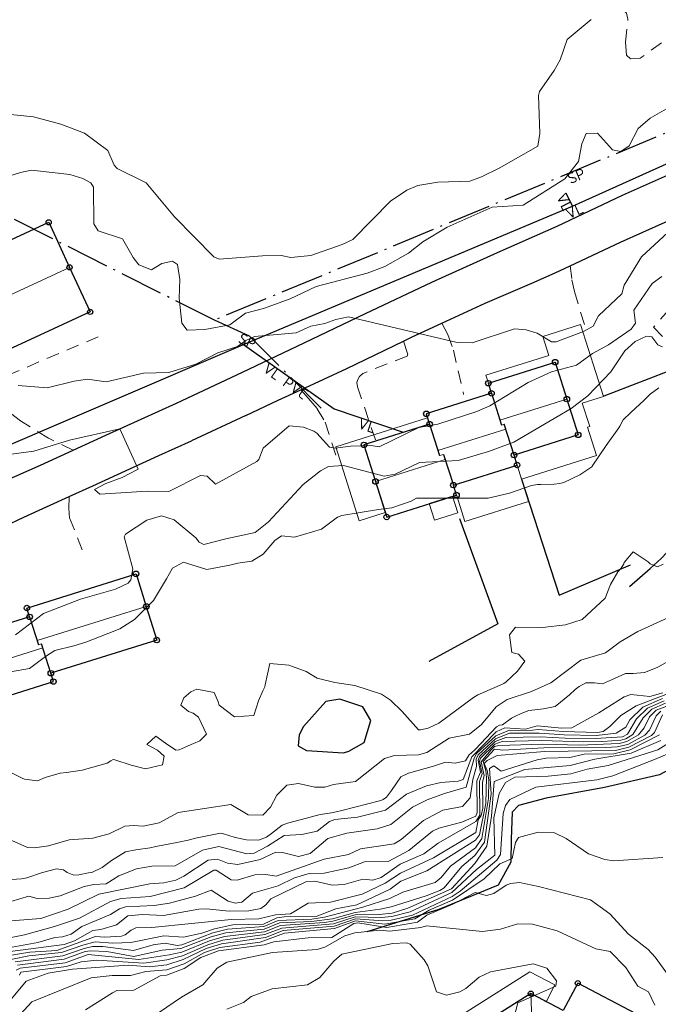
# Model space of a CAD drawing. Header units: metres. Extents: x 0 to 385757, y 0 to 6885278.
# Tile 45 of 108: x 308835 to 308910, y 6884221 to 6884335. Entities that reach past the tile are written whole.
import ezdxf

# ---------------------------------------------------------------- set-up
doc = ezdxf.new("R2010")
doc.units = ezdxf.units.M
doc.linetypes.add('Spillvann', pattern=[7, 5, -0.9, 0.2, -0.9])
doc.linetypes.add('STVEGKANT', pattern=[2.5, 1.5, -1])
for name, color, linetype in [('K--DI---', 7, 'Continuous'), ('K--DI---02003--Forsenkningskurve-FORKURVE', 8, 'STREK MED BDS208'), ('K--DI---05009--TaksprangBunn', 9, 'Continuous'), ('K--DI---05014--Takkant-HUS_PRIKK', 8, 'Continuous'), ('K--DI---09111--KantUtsnitt', 9, 'Continuous'), ('K--DI---Gjerde', 9, 'Continuous'), ('K--DI---KanalGrøft', 153, 'Continuous'), ('K--DI---LednTraseseksjon-SP-Sosiinfo', 9, 'Continuous'), ('K--DI---LednTraseseksjon-VL-Sosiinfo', 9, 'Continuous'), ('K--DI---VegAnnenAvgrensning', 9, 'Continuous')]:
    doc.layers.add(name, color=color, linetype=linetype)
for name, color, linetype, lineweight in [('K--DI---05003--Bygningsdelelinje-HUSDIV', 8, 'Continuous', 9), ('K--DI---05041--TakoverbyggKant-OVERBYGG', 8, 'Continuous', 9), ('K--DI---05061--Veranda-HUSDIV', 8, 'Continuous', 9), ('K--DI---05080--Bygningslinje-HUSDIV', 8, 'Continuous', 9), ('K--DI---05081--Taksprang-HUSDIV', 8, 'Continuous', 9), ('K--DI---07007--AnnetVegarealAvgrensning-STVEGKANT', 252, 'STVEGKANT', 20), ('K--DI---07018--Vegdekkekant-VKANT', 250, 'Continuous', 25), ('K--DI---08000--LednTraseseksjon-Spillvann', 3, 'Spillvann', 25), ('K--DI---08000--LednTraseseksjon-Vann', 5, 'Continuous', 25), ('K--DI---Høydekurve-KURVE', 8, 'Continuous', 9), ('K--DI---Høydekurve-TKURVE', 7, 'Continuous', 20), ('K--DI---Mønelinje-HUSDIV', 8, 'Continuous', 9)]:
    doc.layers.add(name, color=color, linetype=linetype, lineweight=lineweight)
doc.layers.add('K--DI---HUS_PRIKK', color=7, linetype='Continuous', true_color=0x000000)
doc.styles.add('Focus CAT', font='isocpeur.ttf')
doc.linetypes.add('STREK MED BDS208', pattern='A,3.5,[208,BDS.shx,S=128,R=0,X=0,Y=0]', length=3.5)

# ---------------------------------------------------------------- blocks, each defined once
blk = doc.blocks.new('BDS199')
at = {"layer": 'K--DI---'}
blk.add_circle((0, 0), 5, dxfattribs=at)

msp = doc.modelspace()

# ---------------------------------------------------------------- linework, layer by layer
at = {"layer": 'K--DI---02003--Forsenkningskurve-FORKURVE', "elevation": 16, "flags": 128}
msp.add_lwpolyline([(308875.39, 6884251.07), (308876.16, 6884253.62), (308875.21, 6884255.21), (308872.55, 6884256.09), (308870.93, 6884255.83), (308868.32, 6884252.91), (308867.82, 6884251.95), (308867.7, 6884250.67), (308868.69, 6884250.15), (308872.99, 6884249.87), (308873.58, 6884250.04), (308875.39, 6884251.07)], dxfattribs=at)
at = {"layer": 'K--DI---05003--Bygningsdelelinje-HUSDIV'}
for points in [[(308890.1594, 6884291.6202, 18.53), (308891.1394, 6884288.5002, 20.15), (308891.3194, 6884287.9302, 19.84), (308891.6394, 6884288.0302, 19.84), (308891.8194, 6884287.4402, 20.15), (308892.7694, 6884284.4402, 18.54)], [(308890.16, 6884291.62, 18.53), (308891.14, 6884288.5, 20.15), (308891.32, 6884287.93, 19.84), (308891.64, 6884288.03, 19.84), (308891.82, 6884287.44, 20.15), (308892.77, 6884284.44, 18.54)], [(308882.9694, 6884288.0402, 18.55), (308883.9394, 6884284.9602, 20.15), (308884.1294, 6884284.3802, 19.83), (308884.5994, 6884284.5302, 19.83), (308884.7894, 6884283.9302, 20.15), (308885.7294, 6884280.9602, 18.54)], [(308882.97, 6884288.04, 18.55), (308883.94, 6884284.96, 20.15), (308884.13, 6884284.38, 19.83), (308884.6, 6884284.53, 19.83), (308884.79, 6884283.93, 20.15), (308885.73, 6884280.96, 18.54)], [(308836.5394, 6884265.6502, 19.7), (308837.3994, 6884262.9002, 21.1), (308837.5594, 6884262.4002, 20.86), (308837.9294, 6884262.5202, 20.86), (308838.0794, 6884262.0402, 21.1), (308838.9994, 6884259.1102, 19.71)], [(308836.54, 6884265.65, 19.7), (308837.4, 6884262.9, 21.1), (308837.56, 6884262.4, 20.86), (308837.93, 6884262.52, 20.86), (308838.08, 6884262.04, 21.1), (308839, 6884259.11, 19.71)]]:
    msp.add_polyline3d(points, dxfattribs=at)
at = {"layer": 'K--DI---05009--TaksprangBunn', "linetype": 'Continuous'}
for points in [[(308890.16, 6884291.62, 17.92), (308891.32, 6884287.93, 19.84)], [(308882.97, 6884288.04, 17.92), (308884.13, 6884284.38, 19.83)], [(308892.77, 6884284.44, 17.92), (308891.64, 6884288.03, 19.84)], [(308884.6, 6884284.53, 19.83), (308885.73, 6884280.96, 17.92)], [(308836.54, 6884265.65, 19.25), (308837.56, 6884262.4, 20.86)], [(308839, 6884259.11, 19.25), (308837.93, 6884262.52, 20.86)]]:
    msp.add_polyline3d(points, dxfattribs=at)
at = {"layer": 'K--DI---05014--Takkant-HUS_PRIKK'}
for points in [[(308819.56, 6884302.59, 14.13), (308838.75, 6884311.48, 14.13), (308841.17, 6884306.25, 16.8), (308843.57, 6884301.08, 14.13), (308828.67, 6884294.18, 14.13), (308828.13, 6884295.35, 14.74)], [(308890.16, 6884291.62, 18.53), (308889.79, 6884292.79, 17.92), (308897.55, 6884295.24, 17.92), (308898.9, 6884290.95, 20.15), (308900.22, 6884286.79, 17.92), (308892.77, 6884284.44, 17.92)], [(308890.16, 6884291.62, 17.92), (308882.59, 6884289.24, 17.92), (308882.97, 6884288.04, 18.55)], [(308882.97, 6884288.04, 17.92), (308875.35, 6884285.63, 17.92), (308876.69, 6884281.38, 20.15), (308877.99, 6884277.25, 17.92), (308886.09, 6884279.8, 17.92), (308885.73, 6884280.96, 18.54)], [(308885.73, 6884280.96, 17.92), (308893.13, 6884283.29, 17.92), (308892.77, 6884284.44, 18.54)], [(308836.54, 6884265.65, 19.7), (308836.22, 6884266.68, 19.18), (308848.89, 6884270.65, 19.18), (308850.08, 6884266.86, 21.1), (308851.3, 6884262.96, 19.25), (308839, 6884259.11, 19.25)], [(308836.54, 6884265.65, 19.25), (308824.16, 6884261.78, 19.25), (308824.47, 6884260.79, 19.74)], [(308826.99, 6884254.29, 19.25), (308839.3, 6884258.14, 19.25), (308839, 6884259.11, 19.71)], [(308891.41, 6884200, 35.67), (308895.67, 6884197.76, 35.67), (308899.7, 6884200.3, 35.67), (308897.63, 6884203.58, 37.11), (308903.82, 6884207.49, 37.11), (308903.63, 6884212.1, 37.11), (308907.24, 6884212.24, 35.77), (308906.95, 6884219.55, 35.77), (308900.17, 6884223.11, 35.77), (308898.49, 6884219.92, 37.11), (308894.72, 6884221.9, 37.11), (308886.4, 6884216.65, 37.11), (308886.79, 6884206.81, 37.11), (308893.22, 6884203.43, 37.11), (308891.41, 6884200, 35.67)]]:
    msp.add_polyline3d(points, dxfattribs=at)
at = {"layer": 'K--DI---05041--TakoverbyggKant-OVERBYGG'}
msp.add_polyline3d([(308882.93, 6884278.81, 17.5), (308883.54, 6884276.89, 17.45), (308886.23, 6884277.74, 17.45), (308885.63, 6884279.66, 17.5), (308882.93, 6884278.81, 17.5)], dxfattribs=at)
at = {"layer": 'K--DI---05061--Veranda-HUSDIV', "flags": 128}
for points, elevation in [([(308882.74, 6884288.76), (308872.08, 6884285.4), (308874.79, 6884276.8), (308877.83, 6884277.76), (308875.35, 6884285.63), (308882.97, 6884288.04), (308882.74, 6884288.76)], 15.93), ([(308885.73, 6884280.96), (308887.06, 6884276.74), (308894.46, 6884279.07), (308893.13, 6884283.29), (308885.73, 6884280.96)], 15.44), ([(308890.27, 6884204.98), (308886.79, 6884206.81), (308886.4, 6884216.65), (308894.72, 6884221.9), (308896.5, 6884220.96), (308897.52, 6884222.9), (308894.62, 6884224.43), (308884.16, 6884217.82), (308884.65, 6884205.46), (308883.08, 6884202.49), (308887.68, 6884200.07), (308890.27, 6884204.98)], 34.87)]:
    msp.add_lwpolyline(points, dxfattribs=dict(at, elevation=elevation))
at = {"layer": 'K--DI---05061--Veranda-HUSDIV'}
for points in [[(308900.06, 6884287.29, 16.39), (308897.55, 6884295.24, 16.68), (308897.09, 6884295.1, 16.56), (308889.79, 6884292.79, 16.56), (308889.5, 6884293.71, 16.52), (308896.8, 6884296.01, 16.51), (308896.11, 6884298.22, 16.37), (308900.5, 6884299.61, 16.57), (308903.14, 6884291.25, 16.61), (308900.7, 6884290.48, 16.49), (308901.56, 6884287.76, 16.49), (308901.3, 6884287.68, 16.48)], [(308901.3, 6884287.68, 15.62), (308902.34, 6884284.4, 15.53), (308893.65, 6884281.65, 15.86), (308892.77, 6884284.44, 15.63), (308900.22, 6884286.79, 15.63), (308900.06, 6884287.29, 15.64)]]:
    msp.add_polyline3d(points, dxfattribs=at)
at = {"layer": 'K--DI---05080--Bygningslinje-HUSDIV', "flags": 128}
for points, elevation in [([(308891.64, 6884288.03), (308891.32, 6884287.93)], 19.84), ([(308884.13, 6884284.38), (308884.6, 6884284.53)], 19.83), ([(308837.56, 6884262.4), (308837.93, 6884262.52)], 20.86)]:
    msp.add_lwpolyline(points, dxfattribs=dict(at, elevation=elevation))
at = {"layer": 'K--DI---05080--Bygningslinje-HUSDIV'}
msp.add_polyline3d([(308894.72, 6884221.9, 37.11), (308895.11, 6884212.07, 40.28)], dxfattribs=at)
at = {"layer": 'K--DI---05081--Taksprang-HUSDIV'}
for points in [[(308891.32, 6884287.93, 19.84), (308891.14, 6884288.5, 20.15), (308890.16, 6884291.62, 18.53)], [(308882.97, 6884288.04, 18.55), (308883.94, 6884284.96, 20.15), (308884.13, 6884284.38, 19.83)], [(308892.77, 6884284.44, 18.54), (308891.82, 6884287.44, 20.15), (308891.64, 6884288.03, 19.84)], [(308885.73, 6884280.96, 18.54), (308884.79, 6884283.93, 20.15), (308884.6, 6884284.53, 19.83)], [(308837.56, 6884262.4, 20.86), (308837.4, 6884262.9, 21.1), (308836.54, 6884265.65, 19.7)], [(308839, 6884259.11, 19.71), (308838.08, 6884262.04, 21.1), (308837.93, 6884262.52, 20.86)]]:
    msp.add_polyline3d(points, dxfattribs=at)
at = {"layer": 'K--DI---07007--AnnetVegarealAvgrensning-STVEGKANT'}
for points in [[(308905.7, 6884332.42, 10.51), (308905.99, 6884335.06, 10.44), (308905.82, 6884335.78, 10.39), (308905.39, 6884336.21, 10.35), (308900.09, 6884338, 9.91), (308898.72, 6884338.88, 9.89), (308897.77, 6884340.06, 9.89), (308895.83, 6884344.02, 9.67), (308893.44, 6884348.88, 9.66), (308891.64, 6884353.54, 9.71), (308889.89, 6884356.86, 9.68), (308887.27, 6884361.83, 9.56), (308882.78, 6884370.9, 9.47), (308879.03, 6884379.28, 9.48), (308876.85, 6884385.82, 9.49), (308874.54, 6884392.68, 9.51), (308873.07, 6884396.56, 9.52)], [(308913.02, 6884336.97, 10.38), (308912.42, 6884334.38, 10.52), (308911.93, 6884333.81, 10.52), (308907.41, 6884330.53, 10.49), (308906.29, 6884330.45, 10.51), (308905.83, 6884330.91, 10.52), (308905.7, 6884332.42, 10.51)], [(308917.8, 6884314.82, 11.65), (308918.33, 6884314.18, 11.65), (308918.59, 6884313.6, 11.67), (308918.61, 6884312.88, 11.72), (308917.37, 6884310.8, 12.06), (308915.26, 6884307.5, 12.66), (308913.84, 6884305.29, 13.14), (308912.45, 6884303.4, 13.41), (308910.77, 6884301.35, 13.62), (308908.97, 6884299.31, 13.75), (308911.21, 6884296.96, 13.84)], [(308899.3, 6884306.43, 11.77), (308899.5, 6884304.8, 11.74), (308899.78, 6884303.44, 11.73), (308900.99, 6884299.43, 11.84)], [(308884.4, 6884299.77, 12.1), (308885.1, 6884298.47, 12.09), (308885.73, 6884296.65, 12.06), (308886.92, 6884291.49, 12.46)], [(308841.58, 6884285.02, 13.18), (308838.73, 6884286.4, 12.85), (308835.49, 6884288.41, 12.37), (308832.68, 6884290.56, 12.11), (308832.24, 6884291.38, 12.03), (308832.43, 6884292.35, 11.99), (308832.76, 6884292.79, 11.94), (308833.94, 6884293.69, 11.68), (308844.48, 6884298.19, 11.46)], [(308879.93, 6884297.68, 12.23), (308880.43, 6884296.21, 12.24), (308880.36, 6884295.95, 12.25), (308875.21, 6884293.92, 12.28), (308874.85, 6884293.58, 12.29), (308874.63, 6884293.24, 12.29), (308874.53, 6884292.87, 12.3), (308874.59, 6884292.38, 12.32), (308876.74, 6884286.07, 12.79)], [(308868.04, 6884292.03, 12.62), (308868.93, 6884291, 12.62), (308869.92, 6884289.83, 12.62), (308870.85, 6884288.25, 12.62), (308872.25, 6884284, 12.75)], [(308841.13, 6884279.62, 13.32), (308841.08, 6884278.25, 13.17), (308841.18, 6884277.16, 13.17), (308842.91, 6884272.75, 13.23)]]:
    msp.add_polyline3d(points, dxfattribs=at)
at = {"layer": 'K--DI---07018--Vegdekkekant-VKANT'}
for points in [[(308841.58, 6884285.02, 13.18), (308845.37, 6884286.76, 13.05), (308853.6, 6884290.48, 12.82), (308861.25, 6884294.08, 12.64), (308868.4, 6884297.5, 12.43), (308875.54, 6884300.89, 11.97), (308883.23, 6884304.54, 11.93), (308890.86, 6884307.96, 11.91), (308897.78, 6884311.04, 11.82), (308905.36, 6884314.64, 11.48), (308913.37, 6884318.2, 11.48), (308921.15, 6884321.68, 11.47), (308924.91, 6884323.35, 11.39), (308926.75, 6884324.5, 11.31), (308928.28, 6884326.09, 11.23), (308929.32, 6884327.55, 11.15), (308930.02, 6884329.18, 11.05), (308930.38, 6884330.83, 11), (308930.31, 6884332.7, 10.93), (308929.79, 6884334.93, 10.78)], [(308899.3, 6884306.43, 11.77), (308905.14, 6884309.18, 11.73), (308912.92, 6884312.65, 11.73), (308917.8, 6884314.82, 11.65)], [(308879.93, 6884297.68, 12.23), (308880.94, 6884298.18, 12.21), (308884.4, 6884299.77, 12.1)], [(308861.64, 6884289.04, 12.8), (308865.4, 6884290.81, 12.75), (308868.04, 6884292.03, 12.62)], [(308861.64, 6884289.04, 12.8), (308855.34, 6884286.12, 12.94)], [(308841.13, 6884279.62, 13.32), (308843.86, 6884280.87, 13.22), (308851.55, 6884284.39, 13.04), (308855.34, 6884286.12, 12.94)]]:
    msp.add_polyline3d(points, dxfattribs=at)
at = {"layer": 'K--DI---08000--LednTraseseksjon-Spillvann'}
for points in [[(308941.57, 6884334.77), (308857.99, 6884300.11)], [(308857.99, 6884300.11), (308809.89, 6884324.33)], [(308870.4, 6884289.9), (308862.07, 6884298.25), (308857.99, 6884300.11)]]:
    msp.add_lwpolyline(points, dxfattribs=at)
at = {"layer": 'K--DI---08000--LednTraseseksjon-Vann'}
for points in [[(308861.37, 6884297.29), (308899.55, 6884313.36), (308941.16, 6884332.11)], [(308899.55, 6884313.36), (308898.81, 6884314.85)], [(308752.37, 6884239.61), (308758.58, 6884243.6), (308777.75, 6884256.32), (308791.96, 6884265.31), (308813.22, 6884275.82), (308828.66, 6884283.26), (308861.37, 6884297.29)]]:
    msp.add_lwpolyline(points, dxfattribs=at)
for points in [[(308861.37, 6884297.29, 0), (308871.88, 6884289.8, 12.73)], [(308871.88, 6884289.8, 12.73), (308879.91, 6884287.1, 13.04)]]:
    msp.add_polyline3d(points, dxfattribs=at)
at = {"layer": 'K--DI---09111--KantUtsnitt', "linetype": 'Continuous'}
for points in [[(308841.58, 6884285.02, 13.18), (308845.37, 6884286.76, 13.05), (308853.6, 6884290.48, 12.82), (308861.25, 6884294.08, 12.64), (308868.4, 6884297.5, 12.43), (308875.54, 6884300.89, 11.97), (308883.23, 6884304.54, 11.93), (308890.86, 6884307.96, 11.91), (308897.78, 6884311.04, 11.82), (308905.36, 6884314.64, 11.48), (308913.37, 6884318.2, 11.48), (308921.15, 6884321.68, 11.47), (308924.91, 6884323.35, 11.39), (308926.75, 6884324.5, 11.31), (308928.28, 6884326.09, 11.23), (308929.32, 6884327.55, 11.15), (308930.02, 6884329.18, 11.05), (308930.38, 6884330.83, 11), (308930.31, 6884332.7, 10.93), (308929.79, 6884334.93, 10.78)], [(308899.3, 6884306.43, 11.77), (308905.14, 6884309.18, 11.73), (308912.92, 6884312.65, 11.73), (308917.8, 6884314.82, 11.65)], [(308894.83, 6884304.43, 11.84), (308897.55, 6884305.6, 11.79), (308899.3, 6884306.43, 11.77)], [(308892.14, 6884303.27, 11.89), (308894.83, 6884304.43, 11.84)], [(308884.4, 6884299.77, 12.1), (308889.42, 6884302.1, 11.94), (308892.14, 6884303.27, 11.89)], [(308879.93, 6884297.68, 12.23), (308880.94, 6884298.18, 12.21), (308884.4, 6884299.77, 12.1)], [(308868.04, 6884292.03, 12.62), (308873.38, 6884294.49, 12.36), (308879.93, 6884297.68, 12.23)], [(308861.64, 6884289.04, 12.8), (308865.4, 6884290.81, 12.75), (308868.04, 6884292.03, 12.62)], [(308861.64, 6884289.04, 12.8), (308855.34, 6884286.12, 12.94)], [(308841.13, 6884279.62, 13.32), (308843.86, 6884280.87, 13.22), (308851.55, 6884284.39, 13.04), (308855.34, 6884286.12, 12.94)], [(308833.51, 6884281.36, 13.31), (308837.8, 6884283.27, 13.3), (308841.58, 6884285.02, 13.18)], [(308833.57, 6884276.15, 13.56), (308835.88, 6884277.22, 13.5), (308841.13, 6884279.62, 13.32)]]:
    msp.add_polyline3d(points, dxfattribs=at)
at = {"layer": 'K--DI---Gjerde', "linetype": 'Continuous'}
for points, elevation in [([(308911.65, 6884294.53), (308903.2, 6884291.29)], 15.71), ([(308890.88, 6884264.84), (308882.9, 6884260.46)], 16.93)]:
    msp.add_lwpolyline(points, dxfattribs=dict(at, elevation=elevation))
for points in [[(308893.65, 6884281.66, 16.23), (308898.02, 6884268.19, 16.64), (308906.31, 6884271.7, 16.71)], [(308886.44, 6884277.09, 16.07), (308890.88, 6884264.84, 16.93)], [(308922.3, 6884256.18, 31.08), (308916.56, 6884251.78, 31.29), (308912.85, 6884249.01, 31.34), (308909.66, 6884247.32, 31.37), (308903.29, 6884245.83, 31.43), (308896.49, 6884244.59, 31.44), (308893.31, 6884243.75, 31.46), (308892.57, 6884242.99, 31.5), (308892.43, 6884239.85, 31.64), (308892.4, 6884237.18, 32.09), (308890.93, 6884234.48, 32.59), (308884.06, 6884231.68, 33.36), (308875.69, 6884229.06, 33.84)]]:
    msp.add_polyline3d(points, dxfattribs=at)
at = {"layer": 'K--DI---Høydekurve-KURVE', "flags": 128}
for points, elevation in [([(308831.09, 6884315.91), (308835.49, 6884317.26), (308836.77, 6884317.52), (308841.19, 6884317.02), (308842.71, 6884316.56), (308843.66, 6884316.06), (308843.96, 6884315.55), (308844.01, 6884311.32), (308844.51, 6884310.51), (308847.3, 6884309.55), (308848.54, 6884307.4), (308849.22, 6884306.53), (308850.67, 6884305.98), (308851.88, 6884306.69), (308853.11, 6884306.96), (308853.71, 6884306.58), (308853.99, 6884304.83), (308853.91, 6884302.68), (308854.2, 6884299.75), (308854.81, 6884298.94), (308856.88, 6884299.04), (308859.76, 6884299.59), (308861.61, 6884300.91), (308863.7, 6884301.48), (308866.79, 6884302.59), (308869.8, 6884304.02), (308875.73, 6884305.59), (308877.77, 6884306.33), (308880.52, 6884307.89), (308882.17, 6884309.2), (308885.02, 6884310.9), (308890.22, 6884313.23), (308893.85, 6884313.49), (308898.67, 6884316.53), (308900.26, 6884318.56), (308900.65, 6884320.61), (308901.14, 6884321.79), (308902.47, 6884321.83), (308904.21, 6884319.9), (308905.16, 6884319.69), (308906.15, 6884320.38), (308907.19, 6884322.37), (308908.57, 6884323.57), (308910.74, 6884324.8)], 11), ([(308835.22, 6884292.53), (308838.58, 6884292.25), (308841.69, 6884293.04), (308843.27, 6884293.25), (308845.42, 6884292.97), (308849.77, 6884293.97), (308852.71, 6884294.05), (308855.83, 6884295.01), (308858.38, 6884296.33), (308860.67, 6884297.04), (308861.64, 6884297.74), (308862.64, 6884298.21), (308867.47, 6884298.65), (308869.17, 6884299.43), (308870.81, 6884299.72), (308872.09, 6884300.21), (308873.56, 6884300.49), (308886.18, 6884297.52), (308887.93, 6884297.5), (308892.84, 6884299.11), (308894.17, 6884298.98), (308895.45, 6884298.6), (308897.14, 6884297.6), (308897.67, 6884297.58), (308900.83, 6884298.79), (308901.96, 6884299.4), (308902.56, 6884300.63), (308905.28, 6884303.18), (308905.57, 6884304.2), (308907.56, 6884307.49), (308910.61, 6884310.3)], 12), ([(308833.8, 6884284.48), (308837.02, 6884284.89), (308841.16, 6884286.19), (308847.02, 6884287.5), (308849.13, 6884282.81), (308847.29, 6884281.83), (308845.37, 6884281.14), (308844.05, 6884280.44), (308844.67, 6884279.92), (308850.18, 6884280.27), (308852.69, 6884280.23), (308856.36, 6884282.08), (308857.15, 6884281.98), (308858.13, 6884281.08), (308862.9, 6884283.7), (308863.16, 6884283.93), (308863.66, 6884285.26), (308866.68, 6884287.86), (308868.35, 6884287.68), (308869.52, 6884287.21), (308869.87, 6884287.01), (308871.34, 6884285.37), (308872.01, 6884285.26), (308873.77, 6884285.49), (308876.18, 6884285.54), (308877.13, 6884285.4), (308881.73, 6884287.64), (308883.91, 6884288.03), (308888.45, 6884289.51), (308889.98, 6884290.17), (308894.41, 6884292.88), (308897.12, 6884294.1), (308900.03, 6884294.89), (308901.89, 6884296.24), (308903.75, 6884297.24), (308906.37, 6884299.06), (308906.87, 6884299.76), (308906.67, 6884301.29), (308908.82, 6884304.37), (308909.92, 6884305.2)], 13), ([(308834.9, 6884263.57), (308838.13, 6884266.06), (308842.45, 6884267.72), (308846.5, 6884268.86), (308847.97, 6884269.58), (308848.29, 6884269.97), (308848.53, 6884271.24), (308847.53, 6884274.96), (308847.67, 6884275.26), (308850.15, 6884276.89), (308851.85, 6884277.4), (308853.32, 6884276.94), (308855.85, 6884274.82), (308856.21, 6884274.34), (308856.77, 6884274.05), (308859.33, 6884274.73), (308862.71, 6884275.44), (308864.28, 6884276.69), (308868.28, 6884281.03), (308870.29, 6884282.63), (308871.25, 6884283.13), (308872.97, 6884283.25), (308877.7, 6884281.99), (308878.99, 6884282.24), (308881.81, 6884283.59), (308886.27, 6884283.83), (308889.8, 6884284.87), (308892.76, 6884285.94), (308899.42, 6884289.84), (308901.33, 6884291.33), (308904.01, 6884294.1), (308905.64, 6884296.56), (308906.83, 6884297.63), (308908.15, 6884298.27), (308908.78, 6884298.19), (308909.47, 6884297.25), (308910, 6884297)], 14), ([(308832.8, 6884248.31), (308835.67, 6884246.92), (308835.95, 6884246.79), (308837.47, 6884246.62), (308838.36, 6884246.98), (308840.1, 6884247.51), (308840.81, 6884247.57), (308842.64, 6884247.85), (308845.53, 6884248.65), (308845.97, 6884248.93), (308846.23, 6884249.07), (308846.41, 6884249.06), (308848.31, 6884248.44), (308849.99, 6884248.01), (308851.98, 6884248.48), (308852.17, 6884249.48), (308851.37, 6884250.19), (308850.13, 6884250.84), (308851.18, 6884251.79), (308852.32, 6884250.98), (308853.5, 6884250.19), (308853.9, 6884250.21), (308854.25, 6884250.36), (308855.57, 6884250.94), (308856.31, 6884251.24), (308857.06, 6884252.04), (308856.16, 6884254.01), (308855.53, 6884254.48), (308854.98, 6884254.66), (308854.1, 6884255.41), (308854.43, 6884256.26), (308855.26, 6884256.96), (308855.95, 6884257.27), (308857.95, 6884256.87), (308858.43, 6884255.77), (308858.56, 6884255.41), (308860.31, 6884254.06), (308862.56, 6884254.2), (308863.1, 6884255.91), (308863.62, 6884257.08), (308863.85, 6884257.52), (308863.89, 6884257.76), (308864.42, 6884260.25), (308866.61, 6884260.03), (308867.06, 6884259.89), (308868.63, 6884259.3), (308869.9, 6884258.55), (308871.95, 6884258.04), (308874.28, 6884257.69), (308877.39, 6884256.66), (308878.45, 6884255.99), (308879.78, 6884254.67), (308881.68, 6884252.55), (308881.92, 6884252.52), (308882.81, 6884252.73), (308883.48, 6884253.02), (308884.05, 6884253.32), (308888.07, 6884256.28), (308888.58, 6884256.61), (308890.82, 6884257.55), (308891.58, 6884257.91), (308891.84, 6884258.1), (308893.17, 6884259.34), (308894.02, 6884260.5), (308893.3, 6884261.34), (308892.5, 6884261.53), (308892.23, 6884263.56), (308892.96, 6884264.45), (308896.07, 6884264.41), (308898.76, 6884264.74), (308900.69, 6884265.34), (308903.34, 6884267.82), (308903.98, 6884269.42), (308904.83, 6884270.87), (308905.22, 6884271.33), (308905.51, 6884271.81), (308905.56, 6884271.98), (308906.6, 6884273.22), (308908.35, 6884272.03), (308908.58, 6884271.8), (308909.41, 6884271.48), (308910.1, 6884271.79)], 16), ([(308831.3, 6884241.09), (308836.28, 6884238.88), (308837.1, 6884238.83), (308838.71, 6884239.08), (308841.12, 6884239.74), (308843.87, 6884239.96), (308845.78, 6884240.46), (308847.6, 6884241.34), (308848.59, 6884241.44), (308849.71, 6884241.34), (308851.59, 6884241.75), (308853.78, 6884242.93), (308859.9, 6884243.85), (308861.91, 6884242.66), (308863.6, 6884242.64), (308864.5, 6884243.55), (308865.23, 6884244.95), (308866.39, 6884246.09), (308867.75, 6884246.31), (308869.65, 6884245.87), (308870.81, 6884245.88), (308871.83, 6884246.18), (308874.35, 6884246.52), (308877.73, 6884249.22), (308878.89, 6884249.56), (308881.68, 6884249.62), (308882.65, 6884249.91), (308885.25, 6884251.57), (308887.61, 6884252.02), (308888.98, 6884253.14), (308890.68, 6884255.22), (308891.96, 6884256.07), (308894.79, 6884257), (308897.04, 6884258.01), (308900.53, 6884260.63), (308903.4, 6884261.48), (308905.1, 6884262.74), (308907.15, 6884263.97), (308910.61, 6884265.53)], 17), ([(308833.9, 6884235.12), (308835.58, 6884235.21), (308836.23, 6884235.36), (308838.04, 6884235.98), (308839.65, 6884236.39), (308840.47, 6884236.26), (308840.89, 6884235.95), (308841.65, 6884235.64), (308842.26, 6884235.71), (308843.37, 6884235.91), (308843.76, 6884235.95), (308844.97, 6884236.53), (308846.04, 6884237.37), (308847.67, 6884238.37), (308848.88, 6884238.61), (308850.55, 6884238.84), (308851.2, 6884238.97), (308853.81, 6884239.47), (308854.96, 6884239.71), (308855.79, 6884239.96), (308858.68, 6884240.54), (308858.92, 6884240.51), (308860.41, 6884240.03), (308861.71, 6884239.75), (308863.11, 6884239.71), (308864.04, 6884240.06), (308864.6, 6884240.49), (308865.85, 6884241.45), (308866.46, 6884241.7), (308868.11, 6884242.12), (308870.27, 6884242.7), (308871.59, 6884242.91), (308872.11, 6884243.01), (308872.78, 6884243.16), (308877.32, 6884244.31), (308877.58, 6884244.43), (308877.98, 6884244.71), (308878.54, 6884245.47), (308879.63, 6884247.09), (308880.51, 6884247.51), (308883.44, 6884248.33), (308884.83, 6884248.77), (308885.92, 6884248.67), (308887.15, 6884248.92), (308887.48, 6884249.52), (308887.53, 6884249.59), (308888.21, 6884250.22), (308888.29, 6884250.3), (308890.75, 6884252.89), (308891.1, 6884253.07), (308891.43, 6884253.13), (308892.48, 6884253.88), (308892.95, 6884254.12), (308893.61, 6884254.43), (308894.5, 6884254.78), (308896.19, 6884254.99), (308897.53, 6884255.23), (308899.2, 6884256.6), (308899.85, 6884257.2), (308900.34, 6884257.58), (308901.09, 6884257.99), (308902.1, 6884257.98), (308903.06, 6884257.89), (308904.1, 6884258.35), (308905.72, 6884259.08), (308906.6, 6884259.09), (308907.91, 6884259.21), (308909.18, 6884259.71), (308909.45, 6884259.82), (308911.16, 6884260.77)], 18), ([(308832.42, 6884228.01), (308835.94, 6884228.72), (308839.41, 6884229.7), (308842.34, 6884230.67), (308845.92, 6884232.6), (308847.15, 6884232.94), (308850.52, 6884233.19), (308854.48, 6884234.2), (308857.91, 6884236.24), (308858.18, 6884236.25), (308859.95, 6884235.1), (308860.63, 6884235.09), (308862.69, 6884235.68), (308863.96, 6884235.73), (308865.14, 6884235.53), (308870.72, 6884237.53), (308873.57, 6884238.06), (308874.94, 6884238.71), (308878.86, 6884239.31), (308879.66, 6884239.78), (308882.25, 6884242.02), (308884.52, 6884243.2), (308886.8, 6884243.62), (308887.67, 6884244.63), (308887.99, 6884246.78), (308888.41, 6884248.26), (308888.38, 6884249.12), (308888.61, 6884249.65), (308890.61, 6884251.49), (308892.26, 6884252.14), (308895.7, 6884252.15), (308898.58, 6884251.94), (308902.35, 6884251.87), (308904.61, 6884252.16), (308905.74, 6884252.85), (308906.23, 6884253.71), (308907.73, 6884255.17), (308910.02, 6884256.16)], 21), ([(308832.47, 6884226.04), (308836.57, 6884226.72), (308839.71, 6884226.92), (308844.2, 6884228.52), (308845.27, 6884228.46), (308847.19, 6884228.58), (308847.62, 6884228.71), (308848.33, 6884229.27), (308848.87, 6884229.52), (308850.72, 6884229.56), (308859.93, 6884230.49), (308863.13, 6884230.58), (308865.08, 6884231.04), (308866.82, 6884231.17), (308868.89, 6884232.41), (308871.46, 6884232.5), (308875.15, 6884233.46), (308877.81, 6884234.73), (308879.61, 6884235.9), (308883.41, 6884237.65), (308888.35, 6884240.6), (308888.6, 6884242.08), (308888.97, 6884242.6), (308889.16, 6884243.43), (308889.12, 6884246.42), (308889.31, 6884247.22), (308888.95, 6884248.81), (308890.06, 6884250.17), (308890.52, 6884250.58), (308891, 6884250.73), (308896.11, 6884250.87), (308900.4, 6884250.77), (308904.96, 6884250.95), (308905.86, 6884251.16), (308907.24, 6884251.95), (308907.89, 6884252.77), (308908.51, 6884254.05), (308909.29, 6884254.83), (308914.32, 6884256.72)], 24), ([(308834.36, 6884232.59), (308836.43, 6884233.23), (308837.41, 6884232.96), (308838.82, 6884232.98), (308840.09, 6884233.25), (308842.88, 6884234.32), (308844.01, 6884234.56), (308845.42, 6884234.64), (308846.89, 6884235.58), (308848.96, 6884236.38), (308850.72, 6884236.7), (308853.42, 6884236.74), (308856.59, 6884238.57), (308858.5, 6884238.98), (308861.76, 6884238.12), (308862.59, 6884238.21), (308864.14, 6884239.02), (308866.09, 6884240.28), (308868.15, 6884240.36), (308869.93, 6884240.75), (308871.34, 6884241.89), (308871.95, 6884242.12), (308874.61, 6884242.39), (308877.85, 6884243.22), (308880.28, 6884245.05), (308882.61, 6884246.03), (308884.27, 6884246.42), (308886.29, 6884246.57), (308886.88, 6884246.78), (308887.86, 6884249.41), (308890.69, 6884252.32), (308891.71, 6884252.77), (308894.09, 6884252.62), (308895.44, 6884253), (308898.34, 6884252.72), (308899.49, 6884252.77), (308902.6, 6884254.49), (308905.57, 6884256.36), (308906.34, 6884256.62), (308908.52, 6884256.39), (308910.06, 6884256.85)], 19), ([(308888.68, 6884248.64), (308888.59, 6884249.01), (308888.75, 6884249.45), (308890.58, 6884251.18), (308891.82, 6884251.64), (308895.84, 6884251.73), (308898.7, 6884251.55), (308902.24, 6884251.51), (308905.36, 6884251.74), (308905.95, 6884252.02), (308907, 6884253.82), (308908.25, 6884255.06), (308910.19, 6884255.9)], 22), ([(308832.14, 6884226.51), (308840.54, 6884227.6), (308841.73, 6884228.03), (308843.86, 6884229.24), (308844.81, 6884229.33), (308846.61, 6884229.89), (308847.95, 6884230.94), (308849.65, 6884231.08), (308852.06, 6884230.96), (308856.17, 6884231.69), (308857.06, 6884231.75), (308859.7, 6884231.46), (308861.99, 6884231.53), (308863.39, 6884231.8), (308863.95, 6884232.19), (308864.55, 6884232.92), (308868.6, 6884234.89), (308869.63, 6884234.94), (308871.67, 6884234.48), (308873.05, 6884234.56), (308875.2, 6884235.2), (308876.37, 6884235.06), (308877.34, 6884235.37), (308879.55, 6884236.92), (308882.32, 6884238.12), (308883.98, 6884239.38), (308888.35, 6884241.89), (308888.79, 6884242.61), (308888.78, 6884246.53), (308889.09, 6884247.44), (308888.77, 6884248.91), (308888.89, 6884249.25), (308890.55, 6884250.88), (308891.4, 6884251.17), (308895.98, 6884251.3), (308900.88, 6884251.14), (308903.1, 6884251.19), (308905.16, 6884251.34), (308905.74, 6884251.48), (308906.56, 6884251.99), (308907.76, 6884253.94), (308908.77, 6884254.95), (308910.36, 6884255.63)], 23), ([(308834.84, 6884225.6), (308840.39, 6884226.29), (308842.86, 6884227.15), (308843.84, 6884227.37), (308845.05, 6884227.35), (308848.59, 6884226.89), (308850.86, 6884227.58), (308852.27, 6884227.75), (308853.68, 6884227.49), (308854.21, 6884227.56), (308857.8, 6884228.96), (308859.51, 6884229.38), (308863.73, 6884229.68), (308865.39, 6884230.39), (308869.3, 6884230.55), (308870.77, 6884230.78), (308875.22, 6884231.92), (308878.34, 6884232.96), (308879.87, 6884233.69), (308883.6, 6884234.79), (308884.33, 6884235.38), (308885.41, 6884236.7), (308888.28, 6884238.82), (308889.05, 6884239.91), (308889.8, 6884244.55), (308889.83, 6884246.71), (308889.67, 6884247.8), (308889.32, 6884248.61), (308889.67, 6884248.98), (308890.82, 6884249.54), (308896.29, 6884250.02), (308904.55, 6884250.15), (308906.11, 6884250.52), (308908.73, 6884251.86), (308909.07, 6884252.22), (308910, 6884254.27)], 26), ([(308834.99, 6884224.63), (308835.42, 6884224.84), (308840.68, 6884225.46), (308843.35, 6884226.43), (308849.21, 6884225.84), (308852.72, 6884226.41), (308854.19, 6884226.73), (308857.41, 6884228.04), (308859.15, 6884228.52), (308863.81, 6884229.08), (308865.68, 6884229.8), (308870.77, 6884230.17), (308871.75, 6884230.3), (308874.33, 6884231.04), (308877.13, 6884231.07), (308878.62, 6884231.24), (308880.43, 6884231.81), (308885.53, 6884234.07), (308888.21, 6884237.02), (308889.62, 6884239.03), (308890.15, 6884242.49), (308890.46, 6884246.55), (308894.02, 6884247.93), (308899.3, 6884248.41), (308902.14, 6884249.12), (308906.37, 6884249.84), (308909.83, 6884251.31)], 28), ([(308835.13, 6884225.22), (308840.53, 6884225.88), (308843, 6884226.78), (308843.59, 6884226.88), (308845.5, 6884226.77), (308848.65, 6884226.2), (308851.94, 6884226.95), (308854.11, 6884227.12), (308857.6, 6884228.5), (308859.33, 6884228.95), (308863.77, 6884229.39), (308865.54, 6884230.1), (308869.26, 6884230.29), (308871.68, 6884230.57), (308874.31, 6884231.33), (308877.24, 6884231.71), (308878.51, 6884231.99), (308882.56, 6884233.26), (308884.15, 6884233.88), (308884.65, 6884234.18), (308886.72, 6884236.66), (308888.24, 6884237.92), (308889.34, 6884239.47), (308890.13, 6884245.12), (308889.91, 6884248.06), (308890.44, 6884248.34), (308891.27, 6884247.72), (308895.44, 6884249.05), (308896.5, 6884249.25), (308899.25, 6884249.33), (308900.9, 6884249.69), (308904.35, 6884249.76), (308906.24, 6884250.2), (308909.66, 6884251.94)], 27), ([(308835.35, 6884224.05), (308835.53, 6884224.37), (308840.83, 6884225.03), (308842.51, 6884225.59), (308844.34, 6884225.8), (308849.81, 6884225.44), (308852.47, 6884225.82), (308854.28, 6884226.3), (308857.23, 6884227.58), (308858.98, 6884228.1), (308863.86, 6884228.76), (308865.83, 6884229.5), (308871.81, 6884230.02), (308874.34, 6884230.81), (308877.33, 6884230.74), (308878.57, 6884230.86), (308880.71, 6884231.41), (308885.56, 6884233.63), (308888.43, 6884236.31), (308890.54, 6884237.99), (308890.44, 6884242.32), (308891.04, 6884245.15), (308891.79, 6884246.42), (308892.88, 6884247.03), (308896.73, 6884247.16), (308899.35, 6884247.43), (308901.26, 6884247.98), (308903.7, 6884248.41), (308909.46, 6884250.23), (308910.71, 6884250.97)], 29), ([(308833.66, 6884227.15), (308837.48, 6884227.85), (308839.48, 6884228.43), (308840.36, 6884228.51), (308841.36, 6884228.82), (308842.61, 6884229.71), (308845.93, 6884231.07), (308846.97, 6884231.74), (308847.66, 6884231.99), (308851, 6884232.12), (308852.76, 6884232.39), (308855.81, 6884233.21), (308857.62, 6884233.91), (308859.58, 6884232.65), (308860.43, 6884232.41), (308861.17, 6884232.5), (308862.41, 6884233.56), (308865.4, 6884234.43), (308867.3, 6884235.35), (308868.99, 6884235.85), (308870.74, 6884235.89), (308873.59, 6884236.5), (308875.43, 6884237.2), (308878.15, 6884237.24), (308880.57, 6884238.53), (308883.29, 6884240.75), (308884.04, 6884241.12), (308886.71, 6884241.81), (308888.35, 6884242.51), (308888.49, 6884242.95), (308888.45, 6884246.63), (308888.89, 6884247.63), (308888.68, 6884248.64)], 22), ([(308835.47, 6884219.51), (308836.8, 6884220.94), (308843.67, 6884223.72), (308846.1, 6884224.01), (308848.26, 6884224), (308850.03, 6884224.47), (308852.45, 6884224.66), (308854.48, 6884225.37), (308856.85, 6884226.67), (308858.62, 6884227.26), (308863.29, 6884227.88), (308866.12, 6884228.91), (308871.94, 6884229.47), (308874.36, 6884230.34), (308877.77, 6884229.97), (308881.27, 6884230.59), (308882.92, 6884231.58), (308885.62, 6884232.74), (308889.3, 6884235.22), (308891.13, 6884236.96), (308892.55, 6884237.59), (308892.94, 6884239.43), (308893.29, 6884240.01), (308895.59, 6884240.66), (308897.48, 6884240.57), (308898.84, 6884239.9), (308901.42, 6884238.15), (308903.32, 6884237.49), (308904.36, 6884237.3), (308910.06, 6884237.69)], 31), ([(308843.01, 6884220.02), (308846.14, 6884221.98), (308846.68, 6884222.26), (308848.64, 6884222.31), (308851.7, 6884223.96), (308852.44, 6884224.05), (308854.46, 6884224.8), (308856.42, 6884226.1), (308858.45, 6884226.85), (308863.77, 6884227.57), (308864.89, 6884227.93), (308868.88, 6884228.39), (308871.62, 6884228.42), (308874.18, 6884230.04), (308874.63, 6884230.1), (308878.01, 6884229.57), (308881.55, 6884230.18), (308882.66, 6884231.02), (308885.65, 6884232.29), (308888.26, 6884233.65), (308889.57, 6884233.28), (308890.42, 6884233.53), (308891.85, 6884234.48), (308892.35, 6884234.68), (308893.41, 6884234.8), (308895.6, 6884234.33)], 32), ([(308895.6, 6884234.33), (308901.64, 6884232.8), (308903.9, 6884231.15), (308906.05, 6884228.79), (308908.34, 6884227.01), (308909.16, 6884226.14), (308913.17, 6884220.59)], 32), ([(308850.78, 6884219.15), (308854.16, 6884221.49), (308856.65, 6884222.91), (308858.31, 6884224.84), (308859.45, 6884225.54), (308864.74, 6884226.69), (308869.93, 6884227.04), (308870.81, 6884227.28), (308873.12, 6884228.62), (308874.29, 6884228.95), (308877.19, 6884229.27), (308878.37, 6884229.16), (308881.96, 6884229.57), (308882.61, 6884229.77), (308889.12, 6884229.13), (308891.22, 6884229.39), (308893.2, 6884230.02)], 33), ([(308893.2, 6884230.02), (308894.9, 6884229.97), (308897.78, 6884229.17), (308902.25, 6884227.11), (308903.92, 6884226.78), (308905.77, 6884224.92), (308907.16, 6884222.77), (308908.4, 6884222.1), (308909.13, 6884220.56)], 33), ([(308859.44, 6884220.09), (308861.35, 6884220.86), (308862.26, 6884221.57), (308864.69, 6884222.44), (308868.78, 6884222.91), (308870.24, 6884223.78), (308871.84, 6884225.67), (308872.78, 6884226.48), (308878.69, 6884227.73), (308880.27, 6884227.81), (308880.7, 6884227.65), (308882.35, 6884225.81), (308882.76, 6884225.11), (308883.79, 6884222.09), (308884.95, 6884221.7), (308886.48, 6884222.11), (308887.17, 6884222.48), (308888.72, 6884223.8), (308890.04, 6884224.44), (308895.01, 6884225.35), (308896.59, 6884224.87)], 34), ([(308896.59, 6884224.87), (308897.69, 6884223.39), (308897.61, 6884222.75), (308893.23, 6884220.83), (308891.79, 6884215.34)], 34)]:
    msp.add_lwpolyline(points, dxfattribs=dict(at, elevation=elevation))
at = {"layer": 'K--DI---Høydekurve-TKURVE', "flags": 128}
for points, elevation in [([(308830.88, 6884324.36), (308836.99, 6884323.75), (308840.16, 6884322.87), (308842.92, 6884321.83), (308845.6, 6884319.81), (308846.36, 6884318.12), (308846.71, 6884317.72), (308850.06, 6884316.06), (308853.36, 6884312.12), (308857.91, 6884307.46), (308858.54, 6884307.19), (308863.57, 6884307.6), (308865.72, 6884307.63), (308866.86, 6884307.38), (308869.19, 6884307.62), (308872.81, 6884308.9), (308874.04, 6884309.5), (308878.45, 6884313.92), (308880.32, 6884315.22), (308881.59, 6884315.74), (308883.93, 6884316.15), (308887.65, 6884316.25), (308888.99, 6884316.76), (308891.05, 6884317.77), (308895.52, 6884320.32), (308895.76, 6884321.81), (308895.61, 6884326.22), (308895.74, 6884326.68), (308897.45, 6884329.11), (308898.14, 6884330.36), (308898.94, 6884332.71), (308901.71, 6884335.03)], 10), ([(308834.3, 6884259.27), (308836.51, 6884259.66), (308838.38, 6884261.04), (308839.46, 6884261.74), (308841.68, 6884262.31), (308843.07, 6884262.72), (308845.74, 6884263.75), (308847.02, 6884264.28), (308848.7, 6884265.34), (308850.93, 6884267.55), (308852.41, 6884270.09), (308853.12, 6884271.33), (308854.4, 6884272.01), (308854.74, 6884271.9), (308857.1, 6884271.16), (308859.77, 6884271.67), (308860.72, 6884271.88), (308862.32, 6884272.14), (308863.65, 6884272.92), (308864.99, 6884274.51), (308865.76, 6884275.07), (308867.28, 6884274.92), (308870.42, 6884275.86), (308871.97, 6884277.01), (308872.29, 6884277.22), (308872.77, 6884277.41), (308877.02, 6884278.13), (308878.57, 6884278.32), (308880.82, 6884279.11), (308881.46, 6884279.44), (308881.52, 6884279.45), (308889.76, 6884279.46), (308892.26, 6884280.01), (308894.81, 6884280.93), (308895.5, 6884281.02), (308895.89, 6884281.02), (308897.42, 6884281.07), (308898.07, 6884281.15), (308898.55, 6884281.28), (308900.4, 6884282.15), (308901.8, 6884283.1), (308901.84, 6884283.14), (308903.45, 6884285.54), (308904.95, 6884287.62), (308905.06, 6884287.82), (308905.46, 6884288.54), (308906.33, 6884289.39), (308907.88, 6884290.82), (308908.57, 6884291.54), (308909.58, 6884292.25)], 15), ([(308841.01, 6884231.7), (308844.58, 6884233.45), (308850.51, 6884234.66), (308852.13, 6884234.76), (308853.51, 6884235.09), (308854.44, 6884235.53), (308857.26, 6884237.38), (308858.33, 6884237.52), (308859.52, 6884237.06), (308860.69, 6884236.91), (308863.31, 6884237.48), (308865.11, 6884238.31), (308865.91, 6884238.27), (308867.75, 6884237.84), (308869.12, 6884238.19), (308871.14, 6884239.9), (308873.38, 6884240.54), (308876.88, 6884241.03), (308878.46, 6884241.54), (308880.99, 6884243.54), (308882.68, 6884244.4), (308884.71, 6884245.15), (308887.21, 6884245.87), (308888.14, 6884249.26), (308888.47, 6884249.84), (308890.65, 6884251.85), (308892.24, 6884252.51), (308894.25, 6884252.42), (308895.57, 6884252.58), (308898.46, 6884252.33), (308902.46, 6884252.23), (308903.12, 6884252.34), (308903.91, 6884252.92), (308905.16, 6884254.19), (308906.96, 6884255.33), (308911.2, 6884256.96)], 20), ([(308832.99, 6884225.6), (308836.46, 6884226.27), (308840.25, 6884226.66), (308842.71, 6884227.53), (308844.13, 6884227.92), (308846.19, 6884227.77), (308848.28, 6884227.84), (308852.11, 6884228.6), (308854.39, 6884228.44), (308856.52, 6884228.91), (308857.98, 6884229.42), (308860.12, 6884229.87), (308863.69, 6884229.96), (308865.25, 6884230.69), (308866.08, 6884230.82), (308869.8, 6884230.86), (308872.07, 6884231.76), (308874.53, 6884232.19), (308878.39, 6884234.02), (308879.65, 6884234.95), (308882.65, 6884236.17), (308888.31, 6884239.71), (308888.77, 6884240.35), (308889.48, 6884243.99), (308889.56, 6884246.98), (308889.48, 6884247.77), (308889.18, 6884248.85), (308890.49, 6884250.28), (308891.46, 6884250.19), (308896.25, 6884250.45), (308903.44, 6884250.47), (308904.75, 6884250.55), (308905.99, 6884250.84), (308907.96, 6884251.91), (308908.48, 6884252.49), (308909.26, 6884254.16), (308909.81, 6884254.72)], 25), ([(308834.42, 6884221.28), (308836.13, 6884223.34), (308838.7, 6884224.28), (308841.53, 6884224.75), (308847.98, 6884225.21), (308850.47, 6884225.01), (308852.46, 6884225.25), (308854.38, 6884225.85), (308857.04, 6884227.12), (308858.8, 6884227.68), (308863.91, 6884228.41), (308865.97, 6884229.21), (308871.88, 6884229.75), (308874.35, 6884230.57), (308877.54, 6884230.36), (308878.52, 6884230.43), (308880.99, 6884231), (308885.59, 6884233.18), (308886.51, 6884233.79), (308890.77, 6884237.41), (308891.21, 6884238.04), (308891.51, 6884242.8), (308891.8, 6884243.74), (308892.27, 6884244.45), (308895.32, 6884245.88), (308902.39, 6884246.72), (308904.26, 6884247.21), (308909.06, 6884249.08), (308913.92, 6884251.13)], 30), ([(308832.83, 6884230.22), (308837.83, 6884230.64), (308841.01, 6884231.7)], 20)]:
    msp.add_lwpolyline(points, dxfattribs=dict(at, elevation=elevation))
at = {"layer": 'K--DI---KanalGrøft', "linetype": 'Continuous'}
msp.add_polyline3d([(308906.16, 6884269.18, 15.82), (308908.56, 6884271.26, 15.82), (308909.86, 6884272.44, 15.82), (308912, 6884274.68, 15.82), (308914.1, 6884277.55, 15.82), (308915.78, 6884280.01, 15.57), (308916.25, 6884281.31, 15.57), (308916.32, 6884282.38, 15.57), (308914.51, 6884286.54, 15.34), (308912.98, 6884289.19, 15.12), (308911.75, 6884292.04, 14.79), (308910.93, 6884293.16, 14.77)], dxfattribs=at)
at = {"layer": 'K--DI---Mønelinje-HUSDIV', "flags": 128}
for points, elevation in [([(308841.17, 6884306.25), (308826.28, 6884299.35)], 16.8), ([(308898.9, 6884290.95), (308891.14, 6884288.5)], 20.15), ([(308883.94, 6884284.96), (308891.82, 6884287.44)], 20.15), ([(308876.69, 6884281.38), (308884.79, 6884283.93)], 20.15), ([(308837.4, 6884262.9), (308850.08, 6884266.86)], 21.1), ([(308825.32, 6884258.05), (308838.08, 6884262.04)], 21.1)]:
    msp.add_lwpolyline(points, dxfattribs=dict(at, elevation=elevation))
at = {"layer": 'K--DI---VegAnnenAvgrensning', "linetype": 'Continuous'}
for points in [[(308894.83, 6884304.43, 11.84), (308897.55, 6884305.6, 11.79), (308899.3, 6884306.43, 11.77)], [(308892.14, 6884303.27, 11.89), (308894.83, 6884304.43, 11.84)], [(308884.4, 6884299.77, 12.1), (308889.42, 6884302.1, 11.94), (308892.14, 6884303.27, 11.89)], [(308868.04, 6884292.03, 12.62), (308873.38, 6884294.49, 12.36), (308879.93, 6884297.68, 12.23)], [(308833.51, 6884281.36, 13.31), (308837.8, 6884283.27, 13.3), (308841.58, 6884285.02, 13.18)], [(308833.57, 6884276.15, 13.56), (308835.88, 6884277.22, 13.5), (308841.13, 6884279.62, 13.32)]]:
    msp.add_polyline3d(points, dxfattribs=at)

# ---------------------------------------------------------------- block references
at = {"layer": 'K--DI---HUS_PRIKK', "linetype": 'Continuous'}
for p, xscale, yscale, rotation in [((308838.75, 6884311.48, 14.13), 0.06026406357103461, 0.06026406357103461, 294.8306933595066), ((308841.17, 6884306.25, 16.8), 0.06023676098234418, 0.06023676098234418, 294.9015126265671), ((308843.57, 6884301.08, 14.13), 0.06025728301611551, 0.06025728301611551, 204.8482529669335), ((308897.55, 6884295.24, 17.92), 0.06379289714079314, 0.06379289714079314, 287.4680232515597), ((308889.79, 6884292.79, 17.92), 0.06376159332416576, 0.06376159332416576, 17.52203465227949), ((308890.16, 6884291.62, 17.92), 0.06380156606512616, 0.06380156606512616, 197.4530925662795), ((308890.16, 6884291.62, 18.53), 0.06374599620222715, 0.06374599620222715, 107.5490022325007), ((308898.9, 6884290.95, 20.15), 0.06371388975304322, 0.06371388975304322, 287.6046333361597), ((308882.59, 6884289.24, 17.92), 0.06373314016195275, 0.06373314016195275, 287.5712587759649), ((308882.97, 6884288.04, 18.55), 0.06373314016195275, 0.06373314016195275, 287.5712587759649), ((308882.97, 6884288.04, 17.92), 0.06374498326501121, 0.06374498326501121, 197.5507549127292), ((308900.22, 6884286.79, 17.92), 0.06377020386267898, 0.06377020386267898, 197.5071630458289), ((308875.35, 6884285.63, 17.92), 0.06377449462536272, 0.06377449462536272, 287.4997565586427), ((308892.77, 6884284.44, 18.54), 0.06384270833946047, 0.06384270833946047, 107.3823888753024), ((308892.77, 6884284.44, 17.92), 0.06377020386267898, 0.06377020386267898, 197.5071630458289), ((308893.13, 6884283.29, 17.92), 0.06384270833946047, 0.06384270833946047, 107.3823888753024), ((308876.69, 6884281.38, 20.15), 0.06379033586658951, 0.06379033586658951, 287.4724367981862), ((308885.73, 6884280.96, 17.92), 0.06378746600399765, 0.06378746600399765, 17.47738329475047), ((308885.73, 6884280.96, 18.54), 0.06392516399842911, 0.06392516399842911, 107.2414593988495), ((308886.09, 6884279.8, 17.92), 0.06392516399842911, 0.06392516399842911, 107.2414593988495), ((308877.99, 6884277.25, 17.92), 0.06378897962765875, 0.06378897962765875, 17.47477425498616), ((308848.89, 6884270.65, 19.18), 0.0638141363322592, 0.0638141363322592, 287.4314629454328), ((308836.22, 6884266.68, 19.18), 0.06383373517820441, 0.06383373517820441, 17.39778741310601), ((308850.08, 6884266.86, 21.1), 0.06384949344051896, 0.06384949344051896, 287.370753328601), ((308836.54, 6884265.65, 19.7), 0.06391489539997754, 0.06391489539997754, 107.258954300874), ((308836.54, 6884265.65, 19.25), 0.0638561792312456, 0.0638561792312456, 197.3592949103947), ((308851.3, 6884262.96, 19.25), 0.0638437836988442, 0.0638437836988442, 197.3805443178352), ((308839, 6884259.11, 19.25), 0.0638437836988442, 0.0638437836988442, 197.3805443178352), ((308839, 6884259.11, 19.71), 0.06395795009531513, 0.06395795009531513, 107.1857061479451), ((308839.3, 6884258.14, 19.25), 0.06395795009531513, 0.06395795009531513, 107.1857061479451), ((308900.17, 6884223.11, 35.77), 0.05922535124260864, 0.05922535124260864, 242.2266562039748), ((308894.72, 6884221.9, 37.11), 0.05799812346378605, 0.05799812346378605, 212.2523196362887)]:
    msp.add_blockref('BDS199', p, dxfattribs=dict(at, xscale=xscale, yscale=yscale, rotation=rotation))

# ---------------------------------------------------------------- texts
at = {"layer": 'K--DI---LednTraseseksjon-SP-Sosiinfo', "linetype": 'Continuous', "char_height": 1.25, "attachment_point": 2, "style": 'Focus CAT'}
for insert, rotation in [((308899.78, 6884317.44), 22.523419), ((308862.07, 6884298.25), 335.492595)]:
    msp.add_mtext('SP', dxfattribs=dict(at, insert=insert, rotation=rotation))
at = {"layer": 'K--DI---LednTraseseksjon-VL-Sosiinfo', "linetype": 'Continuous', "char_height": 1.25, "attachment_point": 2, "style": 'Focus CAT'}
for s, insert, rotation in [('VL', (308899.18, 6884314.105), 296.411031), ('VL', (308899.55, 6884313.36), 24.256938), ('VL PVC', (308866.625, 6884293.545, 6.365), 324.524252), ('VL', (308875.895, 6884288.45, 12.885), 341.415343)]:
    msp.add_mtext(s, dxfattribs=dict(at, insert=insert, rotation=rotation))

doc.saveas('drawing.dxf')
